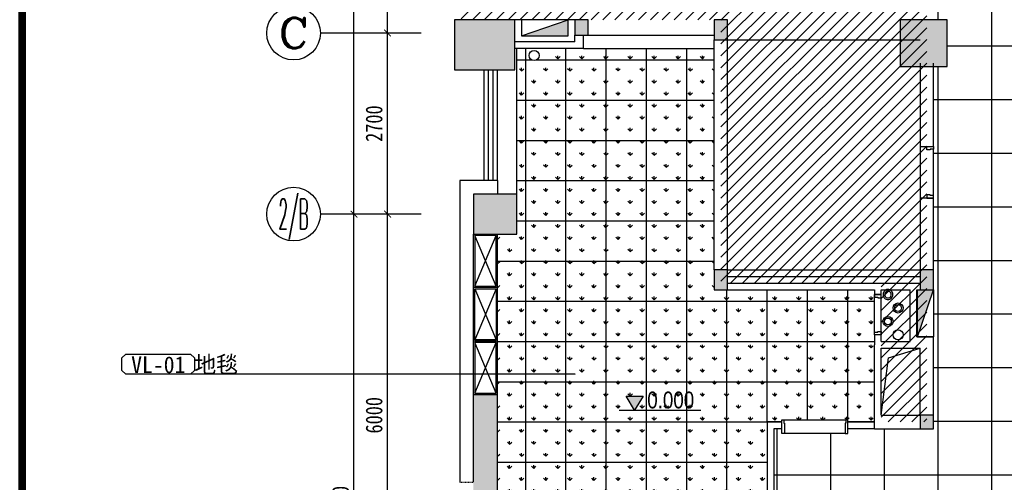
# Model space of a CAD drawing. Header units: millimetres. Extents: x -539149 to -534375, y 505028 to 505469.
# Tile 94 of 135: x -535563 to -535416, y 505181 to 505250. Entities that reach past the tile are written whole.
import ezdxf
from ezdxf.enums import TextEntityAlignment as Align

# ---------------------------------------------------------------- set-up
doc = ezdxf.new("R2010")
doc.units = ezdxf.units.MM
doc.header["$LTSCALE"] = 10
doc.linetypes.add('DASH', pattern=[0.35, 0.25, -0.1])
for name, color, linetype in [('-消火栓', 242, 'Continuous'), ('A-建筑-原墙体', 2, 'Continuous'), ('A-建筑-拆墙', 251, 'Continuous'), ('A-建筑-新增墙体', 3, 'Continuous'), ('A-建筑-柱子、剪力墙', 251, 'Continuous'), ('A-建筑-窗户', 4, 'Continuous'), ('A-建筑-轴号', 3, 'Continuous'), ('A2图框$0$E-图框', 100, 'Continuous'), ('AXIS_TEXT', 50, 'Continuous'), ('B-平面-到顶家具H', 30, 'Continuous'), ('B-平面-完成面造型线', 6, 'Continuous'), ('B-平面-尺寸', 8, 'Continuous'), ('B-平面-门洞线', 8, 'Continuous'), ('D-地面-材料铺设', 251, 'Continuous'), ('E--图例', 3, 'Continuous'), ('E-填充', 251, 'Continuous'), ('E-文本', 7, 'Continuous'), ('F-文本', 61, 'Continuous'), ('Q-立面-填充', 251, 'Continuous'), ('wm', 7, 'Continuous')]:
    doc.layers.add(name, color=color, linetype=linetype)
doc.styles.add('-宋体', font='txt', dxfattribs={"width": 0.8})
doc.styles.add('_TCH_AXIS', font='COMPLEX', dxfattribs={"bigfont": 'GBCBIG'})
doc.styles.add('ar', font='arial.ttf')
doc.styles.add('CCD_DIM', font='txt', dxfattribs={"width": 0.8})
doc.styles.add('COMPLEX', font='COMPLEX')
doc.styles.add('TXT', font='gbenor.shx', dxfattribs={"width": 0.7})
doc.dimstyles.new('1', dxfattribs={"dimscale": 0, "dimtxt": 2.5, "dimasz": 1.5, "dimexe": 1, "dimexo": 0, "dimgap": 0.3, "dimtad": 1, "dimdec": 0, "dimzin": 0, "dimdsep": 46, "dimtxsty": 'Standard', "dimblk": 'ARCHTICK', "dimcen": 0.09, "dimclrd": 8, "dimclre": 8, "dimclrt": 4, "dimadec": 0, "dimazin": 0, "dimtfac": 1, "dimtdec": 0, "dimtix": 1, "dimtofl": 0, "dimtmove": 2, "dimatfit": 3, "dimldrblk": 'DOTSMALL', "dimfxl": 5, "dimfxlon": 1, "dimtolj": 1, "dimtzin": 0, "dimarcsym": 0})
doc.dimstyles.new('1-1', dxfattribs={"dimscale": 0, "dimtxt": 2.5, "dimasz": 1, "dimexe": 1, "dimexo": 1, "dimgap": 0.75, "dimtad": 1, "dimdec": 0, "dimrnd": 0.004999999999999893, "dimzin": 0, "dimdsep": 46, "dimtxsty": 'CCD_DIM', "dimblk": 'ARCHTICK', "dimcen": 0.13, "dimclrd": 44, "dimclre": 44, "dimclrt": 50, "dimadec": 0, "dimazin": 0, "dimtfac": 1, "dimtdec": 0, "dimtix": 1, "dimtmove": 2, "dimatfit": 3, "dimldrblk": 'HBA_Leader_Dot', "dimfxl": 5, "dimfxlon": 1, "dimtvp": 1, "dimtolj": 1, "dimtzin": 0, "dimarcsym": 0})

# ---------------------------------------------------------------- blocks, each defined once
blk = doc.blocks.new('$TwtSys$00000434')
for p, q in [((-0.5, 0.5), (-0.5, -0.5)), ((-0.5, -0.5), (0.5, 0.5)), ((0.5, 0.5), (-0.5, 0.5)), ((0.5, -0.5), (0.5, 0.5)), ((-0.5, -0.5), (0.5, -0.5))]:
    blk.add_line(p, q)
blk.add_solid([(0.5, -0.5), (0.5, 0.5), (-0.5, -0.5)])
blk = doc.blocks.new('_ArchTick')
at = {"color": 0, "linetype": 'ByBlock', "const_width": 0.15}
blk.add_lwpolyline([(-0.5, -0.5), (0.5, 0.5)], dxfattribs=at)
blk = doc.blocks.new('HBA_Leader_Dot')
at = {"color": 0, "linetype": 'ByBlock'}
blk.add_line((-5, 0), (-10, 0), dxfattribs=at)
at = {"color": 0, "linetype": 'ByBlock', "const_width": 5}
blk.add_lwpolyline([(-2.5, 0, 1), (2.5, 0, 1)], format="xyb", close=True, dxfattribs=at)
blk = doc.blocks.new('_AXISO')
blk.add_circle((0, 0), 0.5)
at = {"layer": 'AXIS_TEXT', "style": 'COMPLEX', "width": 1.041666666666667}
blk.add_attdef('A', text='', height=0.56, dxfattribs=at).set_placement((-0.25, -0.28), (0.25, -0.28), align=Align.FIT)
blk = doc.blocks.new('_FZH')
at = {"layer": 'A-建筑-原墙体'}
blk.add_lwpolyline([(-0.5, -0.5), (0.5, -0.5), (0.5, 0.5), (-0.5, 0.5)], close=True, dxfattribs=at)
at = {"layer": 'A-建筑-柱子、剪力墙'}
blk.add_solid([(-0.5, -0.5), (0.5, -0.5), (-0.5, 0.5), (0.5, 0.5)], dxfattribs=at)
blk = doc.blocks.new('*E480')
at = {"layer": 'B-平面-完成面造型线'}
for points in [[(-940, 79.9999999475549), (-940.0000000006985, -70.0000000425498), (-980.0000000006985, -70.0000000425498), (-979.9999999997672, 129.9999999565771), (-950, 129.9999999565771), (-950, 79.9999999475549), (-940, 79.9999999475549)], [(-40.00000000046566, 79.9999999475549), (-39.99999999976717, -70.0000000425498), (2.328306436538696e-10, -70.0000000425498), (-6.984919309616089e-10, 129.9999999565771), (-30.00000000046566, 129.9999999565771), (-30.00000000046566, 79.9999999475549), (-40.00000000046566, 79.9999999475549)]]:
    blk.add_lwpolyline(points, dxfattribs=at)
at = {"layer": 'B-平面-门洞线', "color": 8}
for p, q in [((-950, 129.9999999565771), (-30.00000000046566, 129.9999999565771)), ((-39.99999999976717, -70.0000000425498), (-940.0000000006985, -70.0000000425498))]:
    blk.add_line(p, q, dxfattribs=at)
blk = doc.blocks.new('A2图框')
at = {"layer": 'A2图框$0$E-图框', "color": 4, "const_width": 1.131313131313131}
blk.add_lwpolyline([(-363.4031259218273, 295.2979469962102), (209.3847528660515, 295.2979469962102), (209.3847528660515, -104.9040732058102), (-363.4031259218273, -104.9040732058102)], close=True, dxfattribs=at)
blk = doc.blocks.new('_DOTSMALL')
at = {"color": 0, "linetype": 'ByBlock', "const_width": 0.5}
blk.add_lwpolyline([(-0.0625, 0, 1), (0.0625, 0, 1)], format="xyb", close=True, dxfattribs=at)
blk = doc.blocks.new('材料编号1')
at = {"layer": 'E--图例', "color": 3}
blk.add_lwpolyline([(8.715155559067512, -1.898066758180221), (8.715155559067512, -0.6366033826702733), (8.345887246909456, -0.2673350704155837), (1.889200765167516, -0.2673350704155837), (1.519932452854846, -0.6366033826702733), (1.519932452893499, -1.898066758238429), (1.889200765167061, -2.267335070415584), (8.345887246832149, -2.26733507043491)], close=True, dxfattribs=at)
at = {"layer": 'E-文本', "style": 'TXT', "width": 0.7}
blk.add_attdef('编号', (1.608281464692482, -2.295733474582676), '', height=2, dxfattribs=at)
blk = doc.blocks.new('Elevation')
at = {"layer": 'E--图例'}
blk.add_hatch(color=8, dxfattribs=at).paths.add_polyline_path([(4.167052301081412, 2.474873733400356), (2.697825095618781, -4.871197e-10), (1.228597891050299, 2.474873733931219)])
blk.add_line((0, 0), (14.201826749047, -2.6502676e-09), dxfattribs=at)
blk.add_lwpolyline([(4.167052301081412, 2.474873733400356), (2.697825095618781, -4.871197e-10), (1.228597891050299, 2.474873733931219)], close=True, dxfattribs=at)
at = {"layer": 'E-文本', "style": 'TXT', "width": 0.7250908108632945}
blk.add_attdef('ELEV', text='', height=2.5, dxfattribs=at).set_placement((4.891575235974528, 0.3231883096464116), (14.25733154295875, 0.3231883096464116), align=Align.FIT)

msp = doc.modelspace()

# ---------------------------------------------------------------- hatches: boundary and pattern name
at = {"layer": 'D-地面-材料铺设', "ltscale": 0.01}
h = msp.add_hatch(dxfattribs=at)
h.set_pattern_fill('_USER', color=256, scale=800, style=0, double=1, pattern_type=0)
h.set_pattern_definition([(0, (-535258.073211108, 505173.7986508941), (0, 8), []), (90, (-535258.073211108, 505173.7986508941), (-8, 4.898587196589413e-16), [])])
h.paths.add_polyline_path([(-535313.473211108, 505275.7986509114), (-535313.473211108, 505277.7986509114), (-535313.073211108, 505277.7986509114), (-535313.073211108, 505277.0986509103), (-535311.073211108, 505277.0986509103), (-535311.073211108, 505277.7986509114), (-535310.673211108, 505277.7986509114), (-535290.6732111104, 505277.7986509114), (-535290.2732111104, 505277.7986509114), (-535290.2732111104, 505277.0986509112), (-535286.2732111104, 505277.0986509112), (-535285.8732111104, 505277.0986509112), (-535285.8732111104, 505276.9486509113), (-535285.9732111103, 505276.9486509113), (-535285.9732111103, 505276.4986509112), (-535286.2732111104, 505276.4986509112), (-535290.2732111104, 505276.4986509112), (-535290.2732111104, 505275.7986509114), (-535276.4732111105, 505275.7986509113), (-535276.4732111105, 505276.4986509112), (-535276.7732111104, 505276.4986509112), (-535276.7732111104, 505276.9486509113), (-535276.8732111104, 505276.9486509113), (-535276.8732111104, 505277.0986509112), (-535276.4732111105, 505277.0986509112), (-535276.4732111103, 505277.7986509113), (-535276.0732111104, 505277.7986509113), (-535276.0732111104, 505277.0986509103), (-535274.073211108, 505277.0986509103), (-535274.073211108, 505188.6987275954), (-535276.0732111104, 505188.6987275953), (-535276.0732111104, 505187.9987275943), (-535276.4732111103, 505187.9987275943), (-535276.4732111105, 505188.6987275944), (-535276.8732111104, 505188.6987275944), (-535276.8732111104, 505188.8487275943), (-535276.7732111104, 505188.8487275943), (-535276.7732111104, 505189.2987275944), (-535276.4732111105, 505189.2987275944), (-535276.4732111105, 505189.9987275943), (-535290.2732111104, 505189.9987275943), (-535290.2732111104, 505189.2987275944), (-535286.2732111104, 505189.2987275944), (-535285.9732111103, 505189.2987275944), (-535285.9732111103, 505188.8487275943), (-535285.8732111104, 505188.8487275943), (-535285.8732111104, 505188.6987275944), (-535286.2732111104, 505188.6987275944), (-535290.2732111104, 505188.6987275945), (-535290.2732111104, 505187.9987275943), (-535290.6732111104, 505187.9987275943), (-535296.2232111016, 505187.9987275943), (-535296.6232111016, 505187.9987275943), (-535296.6232111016, 505188.6987275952), (-535299.6232111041, 505188.6987275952), (-535299.6232111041, 505187.9987275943), (-535300.023211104, 505187.9987275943), (-535300.023211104, 505188.6987275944), (-535300.423211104, 505188.6987275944), (-535300.423211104, 505188.8487275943), (-535300.323211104, 505188.8487275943), (-535300.323211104, 505189.2987275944), (-535300.023211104, 505189.2987275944), (-535300.023211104, 505189.9987275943), (-535313.823211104, 505189.9987275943), (-535313.823211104, 505189.2987275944), (-535309.823211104, 505189.2987275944), (-535309.523211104, 505189.2987275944), (-535309.523211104, 505188.8487275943), (-535309.423211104, 505188.8487275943), (-535309.423211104, 505188.6987275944), (-535309.823211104, 505188.6987275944), (-535313.823211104, 505188.6987275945), (-535313.823211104, 505187.9987275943), (-535314.223211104, 505187.9987275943), (-535324.7232111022, 505187.9987275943), (-535325.1232111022, 505187.9987275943), (-535325.1232111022, 505188.698727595), (-535328.1232111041, 505188.698727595), (-535328.1232111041, 505187.9987275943), (-535328.523211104, 505187.9987275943), (-535328.523211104, 505188.6987275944), (-535328.923211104, 505188.6987275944), (-535328.923211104, 505188.8487275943), (-535328.823211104, 505188.8487275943), (-535328.823211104, 505189.2987275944), (-535328.523211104, 505189.2987275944), (-535328.523211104, 505189.9987275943), (-535342.323211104, 505189.9987275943), (-535342.323211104, 505189.2987275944), (-535338.323211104, 505189.2987275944), (-535338.023211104, 505189.2987275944), (-535338.023211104, 505188.8487275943), (-535337.923211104, 505188.8487275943), (-535337.923211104, 505188.6987275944), (-535338.323211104, 505188.6987275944), (-535342.323211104, 505188.6987275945), (-535342.323211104, 505187.9987275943), (-535342.723211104, 505187.9987275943), (-535353.2232111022, 505187.9987275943), (-535353.6232111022, 505187.9987275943), (-535353.6232111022, 505188.6987275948), (-535356.6232111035, 505188.6987275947), (-535356.6232111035, 505187.9987275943), (-535357.0232111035, 505187.9987275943), (-535357.0232111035, 505188.6987275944), (-535357.4232111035, 505188.6987275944), (-535357.4232111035, 505188.8487275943), (-535357.3232111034, 505188.8487275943), (-535357.3232111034, 505189.2987275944), (-535357.0232111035, 505189.2987275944), (-535357.0232111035, 505189.9987275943), (-535370.8232111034, 505189.9987275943), (-535370.8232111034, 505189.2987275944), (-535366.8232111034, 505189.2987275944), (-535366.5232111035, 505189.2987275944), (-535366.5232111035, 505188.8487275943), (-535366.4232111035, 505188.8487275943), (-535366.4232111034, 505188.6987275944), (-535366.8232111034, 505188.6987275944), (-535370.8232111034, 505188.6987275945), (-535370.8232111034, 505187.9987275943), (-535371.2232111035, 505187.9987275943), (-535381.7232111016, 505187.9987275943), (-535382.1232111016, 505187.9987275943), (-535382.1232111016, 505188.6987275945), (-535385.1232111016, 505188.6987275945), (-535385.1232111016, 505187.9987275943), (-535385.5232111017, 505187.9987275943), (-535396.0232110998, 505187.9987275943), (-535396.4232110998, 505187.9987275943), (-535396.4232110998, 505188.6987275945), (-535400.4232110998, 505188.6987275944), (-535400.8232110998, 505188.6987275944), (-535400.8232110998, 505188.8487275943), (-535400.7232110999, 505188.8487275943), (-535400.7232110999, 505189.2987275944), (-535400.4232110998, 505189.2987275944), (-535396.4232110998, 505189.2987275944), (-535396.4232110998, 505189.9987275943), (-535410.2232110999, 505189.9987275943), (-535410.2232110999, 505189.2987275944), (-535409.9232110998, 505189.2987275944), (-535409.9232110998, 505188.8487275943), (-535409.8232110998, 505188.8487275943), (-535409.8232110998, 505188.6987275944), (-535410.2232110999, 505188.6987275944), (-535410.2232110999, 505187.9987275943), (-535410.6232110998, 505187.9987275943), (-535410.6232110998, 505188.6987275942), (-535412.6232111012, 505188.6987275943), (-535412.6232111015, 505192.6987275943), (-535413.3232111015, 505192.6987275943), (-535413.3232111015, 505193.0987275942), (-535413.3232111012, 505225.5986509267), (-535413.3232111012, 505225.9986509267), (-535412.623211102, 505225.9986509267), (-535412.6232111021, 505230.4984953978), (-535413.3232111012, 505230.4984953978), (-535413.3232111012, 505230.8984953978), (-535413.3232111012, 505277.7986509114), (-535397.123205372, 505277.7986509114), (-535396.7232053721, 505277.7986509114), (-535396.723205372, 505275.7986509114)], flags=16)
h.paths.add_polyline_path([(-535337.6731958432, 505252.1987275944), (-535337.6731958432, 505243.1987275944), (-535345.6731958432, 505243.1987275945), (-535345.6731958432, 505252.1987275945)], flags=0)
h.paths.add_polyline_path([(-535412.0632111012, 505276.6586509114), (-535412.0632111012, 505276.5386509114), (-535412.1832111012, 505276.5386509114), (-535412.1832111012, 505276.6586509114)], flags=0)
h.paths.add_polyline_path([(-535259.57320913, 505186.3486509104), (-535259.57320913, 505219.4486509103), (-535258.473211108, 505219.4486509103), (-535258.573211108, 505219.1486509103), (-535258.073211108, 505219.1486509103), (-535258.073211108, 505277.0986509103), (-535211.773211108, 505277.0986509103), (-535211.773211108, 505279.9986509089), (-535211.923287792, 505279.9986509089), (-535211.923287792, 505290.1986509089), (-535211.773211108, 505290.1986509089), (-535211.773211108, 505292.0986509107), (-535426.7732111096, 505292.0986509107), (-535426.7732111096, 505270.6987275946), (-535426.7732111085, 505267.9488038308), (-535426.3732091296, 505267.9488038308), (-535426.3732091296, 505268.3488038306), (-535424.7732109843, 505268.3488038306), (-535424.7732109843, 505267.5488038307), (-535427.2732111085, 505267.5488038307), (-535427.2732111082, 505253.3488038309), (-535424.7732129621, 505253.3488038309), (-535424.7732129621, 505252.5488038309), (-535426.3732111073, 505252.5488038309), (-535426.3732111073, 505252.9488038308), (-535426.7732111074, 505252.9488038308), (-535426.7732111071, 505249.6988039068), (-535424.7732110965, 505249.6988039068), (-535424.7732110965, 505242.6988372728), (-535426.7732111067, 505242.6988372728), (-535426.7732111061, 505230.7986509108), (-535426.7732111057, 505230.3986509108), (-535426.7732111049, 505209.3986509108), (-535426.7732109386, 505202.3985741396), (-535426.7732111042, 505190.6986509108), (-535426.7732111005, 505188.6986509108), (-535428.7732111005, 505188.6986509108), (-535428.7732111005, 505188.6987275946), (-535439.5732110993, 505188.6987275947), (-535439.5732110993, 505187.9987275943), (-535449.3732110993, 505187.9987275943), (-535449.3732110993, 505188.6987275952), (-535450.5732110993, 505188.6987275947), (-535450.5732110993, 505173.7986508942), (-535443.973211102, 505173.7986508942), (-535443.973211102, 505174.4986508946), (-535434.1732111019, 505174.4986508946), (-535434.1732111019, 505173.7986508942), (-535424.6732110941, 505173.7986508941), (-535424.6732110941, 505174.498650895), (-535385.3731958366, 505174.4986508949), (-535385.3731958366, 505173.7986508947), (-535380.9731958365, 505173.7986508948), (-535380.9731958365, 505173.6486508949), (-535381.0731958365, 505173.6486508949), (-535381.0731958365, 505173.1986508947), (-535385.3731958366, 505173.1986508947), (-535385.3731958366, 505172.4986508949), (-535371.5731958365, 505172.4986508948), (-535371.5731958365, 505173.1986508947), (-535371.8731958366, 505173.1986508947), (-535371.8731958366, 505173.6486508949), (-535371.9731958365, 505173.6486508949), (-535371.9731958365, 505173.7986508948), (-535371.5731958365, 505173.7986508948), (-535371.5731958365, 505174.4986508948), (-535371.1731958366, 505174.4986508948), (-535371.1731958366, 505173.798650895), (-535368.1731958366, 505173.798650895), (-535368.1731958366, 505174.4986508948), (-535367.7731958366, 505174.4986508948), (-535367.7731958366, 505173.7986508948), (-535367.3731958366, 505173.7986508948), (-535367.3731958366, 505173.6486508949), (-535367.4731958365, 505173.6486508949), (-535367.4731958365, 505173.1986508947), (-535367.7731958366, 505173.1986508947), (-535367.7731958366, 505172.4986508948), (-535353.9731958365, 505172.4986508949), (-535353.9731958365, 505173.1986508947), (-535357.9731958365, 505173.1986508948), (-535358.2731958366, 505173.1986508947), (-535358.2731958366, 505173.6486508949), (-535358.3731958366, 505173.6486508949), (-535358.3731958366, 505173.7986508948), (-535353.9731958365, 505173.7986508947), (-535353.9731958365, 505174.4986508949), (-535344.1731958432, 505174.4986508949), (-535344.1731958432, 505173.7986508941), (-535336.1731958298, 505173.7986508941), (-535336.1731958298, 505174.498650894), (-535322.8731958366, 505174.498650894), (-535322.8731958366, 505173.7986508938), (-535318.4731958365, 505173.7986508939), (-535318.4731958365, 505173.648650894), (-535318.5731958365, 505173.648650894), (-535318.5731958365, 505173.1986508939), (-535322.8731958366, 505173.1986508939), (-535322.8731958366, 505172.498650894), (-535309.0731958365, 505172.498650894), (-535309.0731958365, 505173.1986508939), (-535309.3731958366, 505173.1986508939), (-535309.3731958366, 505173.648650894), (-535309.4731958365, 505173.648650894), (-535309.4731958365, 505173.7986508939), (-535309.0731958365, 505173.7986508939), (-535309.0731958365, 505174.498650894), (-535308.6731958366, 505174.498650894), (-535308.6731958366, 505173.7986508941), (-535305.6731958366, 505173.7986508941), (-535305.6731958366, 505174.4986508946), (-535295.8731958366, 505174.4986508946), (-535295.8731958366, 505173.7986508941), (-535286.0731976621, 505173.7986508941), (-535286.0731976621, 505173.7987125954), (-535279.0731976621, 505173.7987132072), (-535279.0731976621, 505173.7986508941), (-535267.273211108, 505173.7986508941), (-535267.273211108, 505174.4986508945), (-535259.073211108, 505174.4986508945), (-535259.073211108, 505173.7986508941), (-535258.073211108, 505173.7986508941), (-535258.073211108, 505186.6486509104), (-535258.673211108, 505186.6486509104), (-535258.573211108, 505186.3486509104)])
h = msp.add_hatch(dxfattribs=at)
h.set_pattern_fill('GRASS', color=256, scale=10, style=0, double=1)
h.set_pattern_definition([(90, (-535491.773207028, 505173.7986508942), (-1.79605, 1.79605), [0.47625, -3.11585]), (44.99999999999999, (-535491.773207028, 505173.7986508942), (-1.79605122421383, 1.796051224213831), [0.47625, -2.06375]), (135, (-535491.773207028, 505173.7986508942), (-1.796051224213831, -1.79605122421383), [0.47625, -2.06375])])
h.paths.add_polyline_path([(-535435.5732111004, 505208.6987276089), (-535435.5732111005, 505209.3986509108), (-535457.4732111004, 505209.3986509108), (-535459.4732111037, 505209.3986509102), (-535459.4732111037, 505212.3986509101), (-535459.4732111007, 505245.3986509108), (-535478.9732111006, 505245.3986509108), (-535488.873207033, 505245.3986509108), (-535488.873207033, 505223.6988038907), (-535488.873207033, 505217.6988038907), (-535491.773207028, 505217.6988038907), (-535491.773207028, 505193.7986509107), (-535491.773207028, 505189.6987275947), (-535491.773207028, 505173.7986508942), (-535451.5732110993, 505173.7986508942), (-535451.5732110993, 505189.6987275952), (-535449.3732110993, 505189.6987275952), (-535449.3732110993, 505189.9987275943), (-535449.0732110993, 505189.9987275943), (-535439.8732110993, 505189.9987275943), (-535439.5732110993, 505189.9987275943), (-535439.5732110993, 505189.6987275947), (-535435.5732110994, 505189.6987275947), (-535435.5732111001, 505201.1987276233), (-535435.5732111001, 505202.6987276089), (-535435.5732111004, 505203.098727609)])
h.paths.add_polyline_path([(-535487.0732111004, 505244.3486509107, -1), (-535485.5732111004, 505244.3486509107, -1)], flags=16)
h = msp.add_hatch(dxfattribs=at)
h.set_pattern_fill('_USER', color=256, scale=600, style=0, double=1, pattern_type=0)
h.set_pattern_definition([(0, (-535451.5732110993, 505189.6987275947), (0, 6), []), (90, (-535451.5732110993, 505189.6987275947), (-6, 3.673940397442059e-16), [])])
h.paths.add_polyline_path([(-535435.5732111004, 505208.6987276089), (-535435.5732111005, 505209.3986509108), (-535457.4732111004, 505209.3986509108), (-535459.4732111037, 505209.3986509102), (-535459.4732111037, 505212.3986509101), (-535459.4732111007, 505245.3986509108), (-535478.9732111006, 505245.3986509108), (-535488.873207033, 505245.3986509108), (-535488.873207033, 505223.6988038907), (-535488.873207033, 505217.6988038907), (-535491.773207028, 505217.6988038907), (-535491.773207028, 505193.7986509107), (-535491.773207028, 505189.6987275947), (-535491.773207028, 505173.7986508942), (-535451.5732110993, 505173.7986508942), (-535451.5732110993, 505189.6987275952), (-535449.3732110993, 505189.6987275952), (-535449.3732110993, 505189.9987275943), (-535449.0732110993, 505189.9987275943), (-535439.8732110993, 505189.9987275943), (-535439.5732110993, 505189.9987275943), (-535439.5732110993, 505189.6987275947), (-535435.5732110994, 505189.6987275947), (-535435.5732111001, 505201.1987276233), (-535435.5732111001, 505202.6987276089), (-535435.5732111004, 505203.098727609)])
h.paths.add_polyline_path([(-535487.0732111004, 505244.3486509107, -1), (-535485.5732111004, 505244.3486509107, -1)], flags=16)
at = {"layer": 'E-填充', "ltscale": 0.01}
for points in [[(-535480.2732111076, 505249.6987272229), (-535480.2732111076, 505247.3985742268), (-535478.2732111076, 505247.3985742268), (-535478.2732111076, 505249.6987272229)], [(-535459.4732110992, 505249.6985742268), (-535459.4732110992, 505246.6985742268), (-535457.4732110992, 505246.6985742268), (-535457.4732110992, 505249.6985742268)], [(-535459.4732111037, 505212.3986509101), (-535459.4732111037, 505209.3986509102), (-535457.4732111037, 505209.3986509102), (-535457.4732111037, 505212.3986509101)], [(-535428.7732111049, 505212.3986509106), (-535428.7732111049, 505209.3986509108), (-535426.7732111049, 505209.3986509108), (-535426.7732111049, 505212.3986509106)], [(-535491.773207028, 505188.8987275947), (-535491.773207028, 505193.6986509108), (-535495.3732070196, 505193.6986509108), (-535495.3732070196, 505188.8987275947), (-535495.3732070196, 505162.6986509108), (-535491.7732070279, 505162.6986509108)], [(-535428.7732111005, 505190.6986509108), (-535428.7732111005, 505188.6986509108), (-535426.7732111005, 505188.6986509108), (-535426.7732111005, 505190.6986509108)]]:
    msp.add_hatch(color=256, dxfattribs=at).paths.add_polyline_path(points)
at = {"layer": 'Q-立面-填充', "ltscale": 0.005}
h = msp.add_hatch(dxfattribs=at)
h.set_pattern_fill('ANSI31', color=256, scale=1000, style=0)
h.set_pattern_definition([(44.99999999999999, (-535497.1732111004, 505189.6986509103), (-0.8838834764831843, 0.8838834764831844), [])])
h.paths.add_polyline_path([(-535434.5732110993, 505189.6986509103), (-535427.7732110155, 505189.6986509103), (-535427.7732110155, 505307.8986509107), (-535464.6732111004, 505307.8986509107), (-535464.6732111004, 505336.0986506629), (-535497.1732111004, 505336.0986506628), (-535497.1732111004, 505249.6987276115), (-535458.4732111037, 505249.6987276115), (-535458.4732111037, 505210.398650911), (-535434.5732110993, 505210.398650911)])

# ---------------------------------------------------------------- linework, layer by layer
at = {"ltscale": 0.01}
msp.add_line((-535426.7732111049, 505209.3986509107, 0.06894340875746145), (-535426.7732109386, 505202.3985741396, 0.06894340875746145), dxfattribs=at)
at = {"color": 31, "ltscale": 0.01}
for centre, radius in [((-535432.0732114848, 505206.6985743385, 0.06894340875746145), 0.75), ((-535432.0732114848, 505206.6985743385, 0.06894340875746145), 0.5), ((-535433.5732111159, 505204.6985743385, 0.06894340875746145), 0.75), ((-535433.5732111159, 505204.6985743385, 0.06894340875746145), 0.5), ((-535432.0732114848, 505202.6985743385, 0.06894340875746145), 0.75)]:
    msp.add_circle(centre, radius, dxfattribs=at)
at = {"color": 31, "ltscale": 0.01, "extrusion": (0, 0, -1)}
for major_axis, ratio, start_param, end_param in [((0.6186594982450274, 0.423948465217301), 0.9999999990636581, -0.0001152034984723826, 6.283070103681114), ((0.4122880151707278, 0.2828534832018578), 0.9999999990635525, 0.0004211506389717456, 6.283606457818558)]:
    msp.add_ellipse((-535433.5732111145, 505208.6984979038, 0.06894340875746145), major_axis=major_axis, ratio=ratio, start_param=start_param, end_param=end_param, dxfattribs=at)
at = {"layer": 'A-建筑-原墙体', "ltscale": 0.01}
for p, q in [((-535480.2732111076, 505249.6987272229, 0.06894340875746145), (-535480.2732111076, 505247.3985742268, 0.06894340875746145)), ((-535478.2732111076, 505249.6987272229, 0.06894340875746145), (-535480.2732111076, 505249.6987272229, 0.06894340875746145)), ((-535478.2732111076, 505247.3985742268, 0.06894340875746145), (-535478.2732111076, 505249.6987272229, 0.06894340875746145)), ((-535459.4732110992, 505249.6987272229, 0.06894340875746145), (-535459.4732110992, 505246.6987272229, 0.06894340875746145)), ((-535457.4732110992, 505249.6987272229, 0.06894340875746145), (-535459.4732110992, 505249.6987272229, 0.06894340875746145)), ((-535457.4732110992, 505246.6987272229, 0.06894340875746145), (-535457.4732110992, 505249.6987272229, 0.06894340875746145)), ((-535480.2732111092, 505246.3986509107, 0.06894340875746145), (-535480.2732111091, 505247.3985742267, 0.06894340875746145)), ((-535480.2732111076, 505247.3985742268, 0.06894340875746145), (-535478.2732111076, 505247.3985742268, 0.06894340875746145)), ((-535478.9732111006, 505245.3986509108, 0.06894340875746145), (-535478.9732111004, 505247.3986509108, 0.06894340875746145)), ((-535478.2732111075, 505247.3986509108, 0.06894340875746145), (-535459.4732111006, 505247.3986509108, 0.06894340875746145)), ((-535459.4732111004, 505212.39865091, 0.06894340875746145), (-535459.4732111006, 505246.6987272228, 0.06894340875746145)), ((-535459.4732110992, 505246.6987272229, 0.06894340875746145), (-535457.4732110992, 505246.6987272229, 0.06894340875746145)), ((-535457.4732111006, 505246.6988039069, 0.06894340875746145), (-535428.7732111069, 505246.6988039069, 0.06894340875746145)), ((-535457.4732111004, 505212.3986509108, 0.06894340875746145), (-535457.4732111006, 505246.6988039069, 0.06894340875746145)), ((-535480.2732111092, 505246.3986509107, 0.06894340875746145), (-535489.1732111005, 505246.3986509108, 0.06894340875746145)), ((-535478.9732111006, 505245.3986509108, 0.06894340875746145), (-535489.1732111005, 505245.3986509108, 0.06894340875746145)), ((-535428.7732111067, 505243.1986509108, 0.06894340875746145), (-535428.7732111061, 505230.7986509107, 0.06894340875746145)), ((-535426.7732111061, 505230.7986509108, 0.06894340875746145), (-535426.7732111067, 505243.1986509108, 0.06894340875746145)), ((-535428.7732111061, 505230.7986509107, 0.06894340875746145), (-535426.7732111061, 505230.7986509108, 0.06894340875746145)), ((-535491.7732111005, 505225.698727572, 0.06894340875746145), (-535497.3732111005, 505225.698727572, 0.06894340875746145)), ((-535497.3732111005, 505225.698727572, 0.06894340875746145), (-535497.3732070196, 505180.698727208, 0.06894340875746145)), ((-535491.7732111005, 505225.6987275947, 0.06894340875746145), (-535491.7732111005, 505223.6988038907, 0.06894340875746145)), ((-535428.7732111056, 505223.0986509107, 0.06894340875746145), (-535428.7732111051, 505212.3986509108, 0.06894340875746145)), ((-535426.7732111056, 505223.0986509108, 0.06894340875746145), (-535428.7732111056, 505223.0986509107, 0.06894340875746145)), ((-535426.7732111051, 505212.3986509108, 0.06894340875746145), (-535426.7732111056, 505223.0986509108, 0.06894340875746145)), ((-535495.3732070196, 505193.7986509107, 0.06894340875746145), (-535495.3732070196, 505217.6988038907, 0.06894340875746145)), ((-535459.4732111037, 505212.3986509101, 0.06894340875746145), (-535459.4732111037, 505209.3986509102, 0.06894340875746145)), ((-535457.4732111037, 505212.3986509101, 0.06894340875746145), (-535459.4732111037, 505212.3986509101, 0.06894340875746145)), ((-535457.4732111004, 505212.3986509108, 0.06894340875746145), (-535428.7732111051, 505212.3986509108, 0.06894340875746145)), ((-535457.4732111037, 505209.3986509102, 0.06894340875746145), (-535457.4732111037, 505212.3986509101, 0.06894340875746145)), ((-535428.7732111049, 505212.3986509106, 0.06894340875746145), (-535428.7732111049, 505209.3986509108, 0.06894340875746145)), ((-535426.7732111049, 505212.3986509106, 0.06894340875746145), (-535428.7732111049, 505212.3986509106, 0.06894340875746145)), ((-535426.7732111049, 505209.3986509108, 0.06894340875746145), (-535426.7732111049, 505212.3986509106, 0.06894340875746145)), ((-535457.4732111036, 505211.3986509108, 0.06894340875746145), (-535428.7732111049, 505211.3986509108, 0.06894340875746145)), ((-535457.4732111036, 505210.3986509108, 0.06894340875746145), (-535434.7732111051, 505210.3986509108, 0.06894340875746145)), ((-535434.7732111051, 505210.3986509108, 0.06894340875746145), (-535429.7732111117, 505210.3986509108, 0.06894340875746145)), ((-535429.7732111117, 505210.3986509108, 0.06894340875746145), (-535428.7732111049, 505210.3986509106, 0.06894340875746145)), ((-535459.4732111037, 505209.3986509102, 0.06894340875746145), (-535457.4732111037, 505209.3986509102, 0.06894340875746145)), ((-535457.4732111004, 505209.3986509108, 0.06894340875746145), (-535435.5732111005, 505209.3986509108, 0.06894340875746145)), ((-535435.5732111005, 505209.3986509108, 0.06894340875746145), (-535435.5732111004, 505208.698727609, 0.06894340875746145)), ((-535435.5732111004, 505208.698727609, 0.06894340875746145), (-535434.5732111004, 505208.6987276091, 0.06894340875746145)), ((-535434.5732111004, 505208.6987276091, 0.06894340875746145), (-535434.5732111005, 505209.3986509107, 0.06894340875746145)), ((-535434.5732111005, 505209.3986509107, 0.06894340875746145), (-535430.2732111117, 505209.3986509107, 0.06894340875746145)), ((-535430.2732111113, 505201.6987276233, 0.06894340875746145), (-535430.2732111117, 505209.3986509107, 0.06894340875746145)), ((-535429.2732111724, 505202.398650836, 0.06894340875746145), (-535429.2732111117, 505209.3986509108, 0.06894340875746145)), ((-535429.2732111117, 505209.3986509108, 0.06894340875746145), (-535428.7732111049, 505209.3986509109, 0.06894340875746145)), ((-535428.7732111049, 505209.3986509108, 0.06894340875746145), (-535426.7732111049, 505209.3986509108, 0.06894340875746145)), ((-535434.5732111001, 505202.698727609, 0.06894340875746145), (-535435.5732111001, 505202.6987276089, 0.06894340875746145)), ((-535435.5732111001, 505202.6987276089, 0.06894340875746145), (-535435.5732111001, 505201.1987276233, 0.06894340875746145)), ((-535434.5732111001, 505201.6987276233, 0.06894340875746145), (-535434.5732111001, 505202.698727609, 0.06894340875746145)), ((-535435.5732110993, 505188.6987275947, 0.06894340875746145), (-535435.5732111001, 505201.1987276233, 0.06894340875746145)), ((-535434.5732111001, 505201.6987276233, 0.06894340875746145), (-535430.2732111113, 505201.6987276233, 0.06894340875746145)), ((-535429.2732111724, 505202.398650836, 0.06894340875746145), (-535426.7732111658, 505202.398650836, 0.06894340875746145)), ((-535426.7732111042, 505190.6986509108, 0.06894340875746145), (-535426.7732111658, 505202.398650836, 0.06894340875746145)), ((-535434.5732110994, 505190.6987275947, 0.06894340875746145), (-535434.5732111, 505200.6987276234, 0.06894340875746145)), ((-535434.5732111, 505200.6987276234, 0.06894340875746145), (-535429.7732111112, 505200.6987276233, 0.06894340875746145)), ((-535429.7732111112, 505200.6987276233, 0.06894340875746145), (-535428.7732111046, 505200.6987276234, 0.06894340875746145)), ((-535428.7732111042, 505190.6987275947, 0.06894340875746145), (-535428.7732111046, 505200.6987276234, 0.06894340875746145)), ((-535495.3732070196, 505180.698650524, 0.06894340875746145), (-535495.3732070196, 505193.7986509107, 0.06894340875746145)), ((-535495.3732070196, 505193.7986509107, 0.06894340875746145), (-535491.773207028, 505193.7986509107, 0.06894340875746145)), ((-535491.7732070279, 505162.6986838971, 0.06894340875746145), (-535491.773207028, 505193.7986509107, 0.06894340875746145)), ((-535491.773207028, 505189.6987275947, 0.06894340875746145), (-535491.773207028, 505193.7986509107, 0.06894340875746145)), ((-535434.5732110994, 505190.6987275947, 0.06894340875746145), (-535428.7732111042, 505190.6987275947, 0.06894340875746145)), ((-535428.7732111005, 505190.6986509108, 0.06894340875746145), (-535428.7732111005, 505188.6986509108, 0.06894340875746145)), ((-535426.7732111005, 505190.6986509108, 0.06894340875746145), (-535428.7732111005, 505190.6986509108, 0.06894340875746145)), ((-535426.7732111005, 505188.6986509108, 0.06894340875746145), (-535426.7732111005, 505190.6986509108, 0.06894340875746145)), ((-535435.5732110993, 505188.6987275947, 0.06894340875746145), (-535428.7732111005, 505188.6987275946, 0.06894340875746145)), ((-535428.7732111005, 505188.6986509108, 0.06894340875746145), (-535426.7732111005, 505188.6986509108, 0.06894340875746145))]:
    msp.add_line(p, q, dxfattribs=at)
at = {"layer": 'A-建筑-原墙体', "linetype": 'DASH', "ltscale": 0.015}
msp.add_line((-535497.3732070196, 505180.698727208, 0.06894340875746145), (-535495.3732111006, 505180.6987276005, 0.06894340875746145), dxfattribs=at)
at = {"layer": 'A-建筑-原墙体', "ltscale": 0.01}
msp.add_circle((-535486.3232111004, 505244.3486509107, 0.06894340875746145), 0.75, dxfattribs=at)
at = {"layer": 'A-建筑-新增墙体', "ltscale": 0.01}
for p, q in [((-535451.5732110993, 505189.6987275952, 0.06894340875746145), (-535451.5732110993, 505173.7986508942, 0.06894340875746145)), ((-535449.3732110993, 505189.6987275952, 0.06894340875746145), (-535451.5732110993, 505189.6987275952, 0.06894340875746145)), ((-535449.3732110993, 505188.6987275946, 0.06894340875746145), (-535449.3732110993, 505189.6987275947, 0.06894340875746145)), ((-535439.5732110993, 505188.6987275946, 0.06894340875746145), (-535439.5732110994, 505189.6987275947, 0.06894340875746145)), ((-535435.5732110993, 505189.6987275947, 0.06894340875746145), (-535439.5732110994, 505189.6987275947, 0.06894340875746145)), ((-535450.5732110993, 505188.6987275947, 0.06894340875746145), (-535450.5732110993, 505173.7986508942, 0.06894340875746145)), ((-535449.3732110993, 505188.6987275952, 0.06894340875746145), (-535450.5732110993, 505188.6987275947, 0.06894340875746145)), ((-535435.5732110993, 505188.6987275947, 0.06894340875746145), (-535439.5732110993, 505188.6987275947, 0.06894340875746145))]:
    msp.add_line(p, q, dxfattribs=at)
at = {"layer": 'A-建筑-窗户', "ltscale": 0.01}
for p, q in [((-535493.7732111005, 505225.6987275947, 0.06894340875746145), (-535493.7732111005, 505242.1987276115, 0.06894340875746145)), ((-535493.1065444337, 505225.6987275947, 0.06894340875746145), (-535493.1065444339, 505242.1987276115, 0.06894340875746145)), ((-535492.4398777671, 505225.6987275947, 0.06894340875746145), (-535492.4398777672, 505242.1987276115, 0.06894340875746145)), ((-535491.7732111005, 505225.6987275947, 0.06894340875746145), (-535491.7732111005, 505242.1987276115, 0.06894340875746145))]:
    msp.add_line(p, q, dxfattribs=at)
at = {"layer": 'A-建筑-轴号', "ltscale": 0.01}
for p, q in [((-535503.1732111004, 505247.6987272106, 0.06894340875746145), (-535518.1732111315, 505247.6987272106, 0.06894340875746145)), ((-535503.1732111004, 505220.6987272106, 0.06894340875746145), (-535518.1732111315, 505220.6987272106, 0.06894340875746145))]:
    msp.add_line(p, q, dxfattribs=at)
at = {"layer": 'B-平面-到顶家具H', "ltscale": 0.01}
for p, q in [((-535488.873207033, 505223.6988038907, 0.06894340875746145), (-535488.873207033, 505245.3986509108, 0.06894340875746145)), ((-535478.9732111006, 505245.3986509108, 0.06894340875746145), (-535459.4732111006, 505245.3986509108, 0.06894340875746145)), ((-535491.773207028, 505193.7986509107, 0.06894340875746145), (-535491.773207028, 505217.6988038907, 0.06894340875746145))]:
    msp.add_line(p, q, dxfattribs=at)
at = {"layer": 'B-平面-到顶家具H', "color": 8, "ltscale": 0.01}
for p, q in [((-535491.973207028, 505209.9320862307, 0.06894340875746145), (-535495.1732070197, 505217.4988038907, 0.06894340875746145)), ((-535495.1732070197, 505209.9320862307, 0.06894340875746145), (-535491.973207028, 505217.4988038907, 0.06894340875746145)), ((-535491.773207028, 505209.7320862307, 0.06894340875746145), (-535495.3732070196, 505209.7320862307, 0.06894340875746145)), ((-535491.973207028, 505209.5320862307, 0.06894340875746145), (-535495.1732070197, 505201.9653685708, 0.06894340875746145)), ((-535495.1732070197, 505209.5320862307, 0.06894340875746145), (-535491.973207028, 505201.9653685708, 0.06894340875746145)), ((-535491.773207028, 505201.7653685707, 0.06894340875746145), (-535495.3732070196, 505201.7653685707, 0.06894340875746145)), ((-535491.973207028, 505193.9986509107, 0.06894340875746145), (-535495.1732070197, 505201.5653685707, 0.06894340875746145)), ((-535495.1732070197, 505193.9986509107, 0.06894340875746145), (-535491.973207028, 505201.5653685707, 0.06894340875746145))]:
    msp.add_line(p, q, dxfattribs=at)
at = {"layer": 'B-平面-到顶家具H', "color": 8, "ltscale": 0.01, "elevation": 0.06894340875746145}
for points in [[(-535491.973207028, 505217.4988038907), (-535495.1732070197, 505217.4988038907), (-535495.1732070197, 505209.9320862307), (-535491.973207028, 505209.9320862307)], [(-535491.973207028, 505201.9653685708), (-535495.1732070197, 505201.9653685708), (-535495.1732070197, 505209.5320862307), (-535491.973207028, 505209.5320862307)], [(-535491.973207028, 505201.5653685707), (-535495.1732070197, 505201.5653685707), (-535495.1732070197, 505193.9986509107), (-535491.973207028, 505193.9986509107)]]:
    msp.add_lwpolyline(points, close=True, dxfattribs=at)
at = {"layer": 'B-平面-完成面造型线', "ltscale": 0.01, "elevation": 0.06894340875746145}
for points in [[(-535426.7732111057, 505230.3986509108), (-535427.2732111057, 505230.3986509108), (-535427.2732111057, 505230.2986509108), (-535427.7732111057, 505230.2986509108), (-535427.7732111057, 505230.7986509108), (-535426.7732111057, 505230.7986509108), (-535426.7732111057, 505230.3986509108)], [(-535426.7732111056, 505223.4986509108), (-535427.2732111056, 505223.4986509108), (-535427.2732111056, 505223.5986509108), (-535427.7732111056, 505223.5986509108), (-535427.7732111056, 505223.0986509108), (-535426.7732111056, 505223.0986509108), (-535426.7732111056, 505223.4986509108)], [(-535435.5732111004, 505208.2987276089), (-535435.0732111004, 505208.2987276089), (-535435.0732111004, 505208.1987276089), (-535434.5732111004, 505208.1987276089), (-535434.5732111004, 505208.6987276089), (-535435.5732111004, 505208.6987276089), (-535435.5732111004, 505208.2987276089)], [(-535435.5732111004, 505203.098727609), (-535435.0732111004, 505203.098727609), (-535435.0732111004, 505203.1987276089), (-535434.5732111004, 505203.1987276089), (-535434.5732111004, 505202.6987276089), (-535435.5732111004, 505202.6987276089), (-535435.5732111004, 505203.098727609)]]:
    msp.add_lwpolyline(points, dxfattribs=at)
at = {"layer": 'B-平面-门洞线', "ltscale": 0.01}
for p, q in [((-535428.7732111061, 505230.7986509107, 0.06894340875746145), (-535428.7732111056, 505223.0986509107, 0.06894340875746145)), ((-535426.7732111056, 505223.4986509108, 0.06894340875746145), (-535426.7732111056, 505230.3986509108, 0.06894340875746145)), ((-535435.5732111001, 505202.6987276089, 0.06894340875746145), (-535435.5732111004, 505208.6987276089, 0.06894340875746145)), ((-535434.5732111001, 505202.698727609, 0.06894340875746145), (-535434.5732111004, 505208.698727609, 0.06894340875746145))]:
    msp.add_line(p, q, dxfattribs=at)
at = {"layer": 'B-平面-门洞线', "ltscale": 0.01, "elevation": 0.06894340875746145}
msp.add_lwpolyline([(-535434.5732110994, 505190.6987275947), (-535433.4723520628, 505199.2551323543), (-535428.7732111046, 505200.6987276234)], dxfattribs=at)
at = {"layer": 'wm', "ltscale": 0.01}
msp.add_line((-535480.273211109, 505249.6903161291, 0.06894340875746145), (-535489.1732111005, 505249.6903161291, 0.06894340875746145), dxfattribs=at)

# ---------------------------------------------------------------- block references
at = {"layer": '-消火栓', "ltscale": 0.01, "yscale": 2.4}
for p, xscale, zscale, rotation in [((-535484.7232109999, 505248.4903161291, 0.06894340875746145), 7.000000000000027, 7.000000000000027, 5.008954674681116e-06), ((-535427.9732111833, 505205.8986509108, 0.06894340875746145), -7.000000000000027, 7, 270.0000050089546)]:
    msp.add_blockref('$TwtSys$00000434', p, dxfattribs=dict(at, xscale=xscale, zscale=zscale, rotation=rotation))
at = {"ltscale": 0.01, "xscale": 0.01, "yscale": 0.01, "zscale": 0.01}
msp.add_blockref('*E480', (-535439.5732110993, 505188.6987275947, 0.06894340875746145), dxfattribs=at)
at = {"layer": 'A-建筑-原墙体', "ltscale": 0.01}
for p, xscale, yscale, zscale in [((-535493.6732111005, 505245.9487276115, 0.06894340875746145), 9, 7.500000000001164, 7.500000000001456), ((-535428.2732110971, 505246.1988205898, 0.06894340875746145), 7.000000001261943, 6.999966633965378, 6.999966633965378), ((-535492.1232070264, 505220.6988038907, 0.06894340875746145), 6.499999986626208, 5.999999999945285, 5.999999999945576)]:
    msp.add_blockref('_FZH', p, dxfattribs=dict(at, xscale=xscale, yscale=yscale, zscale=zscale))
at = {"layer": 'A-建筑-窗户', "ltscale": 0.5}
msp.add_blockref('A2图框', (-535199.2452260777, 505153.3127202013), dxfattribs=at)
at = {"layer": 'A-建筑-轴号', "ltscale": 0.01}
ref = msp.add_blockref('_AXISO', (-535522.1732111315, 505247.6987272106, 0.06894340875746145), dxfattribs=dict(at, xscale=8, yscale=8, zscale=8))
ref.add_attrib('A', 'C', dxfattribs={"layer": 'AXIS_TEXT', "height": 4.525483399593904, "style": '_TCH_AXIS', "width": 1.400000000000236}).set_placement((-535524.4359528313, 505245.4359855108, 0.06894340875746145), (-535519.9104694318, 505245.4359855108, 0.06894340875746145), align=Align.FIT)
ref = msp.add_blockref('_AXISO', (-535522.1732111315, 505220.6987272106, 0.06894340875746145), dxfattribs=dict(at, xscale=8, yscale=8, zscale=8))
ref.add_attrib('A', '2/B', dxfattribs={"layer": 'AXIS_TEXT', "height": 4.525483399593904, "style": '_TCH_AXIS', "width": 0.3559322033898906}).set_placement((-535524.4359528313, 505218.4359855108, 0.06894340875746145), (-535519.9104694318, 505218.4359855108, 0.06894340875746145), align=Align.FIT)
at = {"layer": 'E-文本'}
ref = msp.add_blockref('Elevation', (-535473.6452576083, 505191.450233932, -4.015827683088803e-09), dxfattribs=dict(at, xscale=0.8571428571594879, yscale=0.8571428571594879, zscale=0.8571428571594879))
ref.add_attrib('ELEV', '0.000', (-535469.4524789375, 505191.7272524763), dxfattribs={"layer": '0', "height": 2.5, "style": 'ar', "width": 0.8})
at = {"layer": 'F-文本', "color": 43}
ref = msp.add_blockref('材料编号1', (-535550.036565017, 505196.4087505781), dxfattribs=dict(at, xscale=-1.5, yscale=1.5, zscale=1.5, rotation=180))
ref.add_attrib('编号', 'VL-01', (-535546.3881004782, 505196.9862535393), dxfattribs={"color": 7, "height": 2.5, "style": '-宋体', "width": 0.9515624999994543})

# ---------------------------------------------------------------- texts
at = {"layer": 'E-文本', "insert": (-535536.9638316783, 505196.8097531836), "char_height": 2.5, "width": 67.27353787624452, "attachment_point": 7, "style": '-宋体'}
msp.add_mtext('{\\W1;地毯}', dxfattribs=at)

# ---------------------------------------------------------------- dimensions: what is measured, and where the dimension line sits
at = {"layer": 'B-平面-尺寸', "ltscale": 0.01}
for p1, p2, distance in [((-535498.1732111, 505220.6987272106, 0.06894340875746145), (-535498.1732111, 505365.1987272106, 0.06894340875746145), 15.000000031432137), ((-535498.1732111, 505247.6987272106, 0.06894340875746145), (-535498.1732111, 505334.6987272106, 0.06894340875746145), 10.000000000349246), ((-535498.1732111, 505220.6987272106, 0.06894340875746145), (-535498.1732111, 505247.6987272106, 0.06894340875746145), 10.000000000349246), ((-535498.1732111, 505134.1987272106, 0.06894340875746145), (-535498.1732111, 505220.6987272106, 0.06894340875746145), 15.000000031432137), ((-535498.1732111, 505160.6987272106, 0.06894340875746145), (-535498.1732111, 505220.6987272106, 0.06894340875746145), 10.000000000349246)]:
    msp.add_aligned_dim(p1=p1, p2=p2, distance=distance, dimstyle='1-1', override={"dimscale": 0.9999999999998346, "dimlfac": 100}, dxfattribs=at).render()

# ---------------------------------------------------------------- leaders
at = {"layer": 'A-建筑-拆墙'}
msp.add_leader([(-535480.2190914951, 505196.8097531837), (-535537.5177341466, 505196.8097531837)], dimstyle='1', override={"dimscale": 0.1171617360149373, "dimasz": 2, "dimtad": 0}, dxfattribs=at)

doc.saveas('drawing.dxf')
